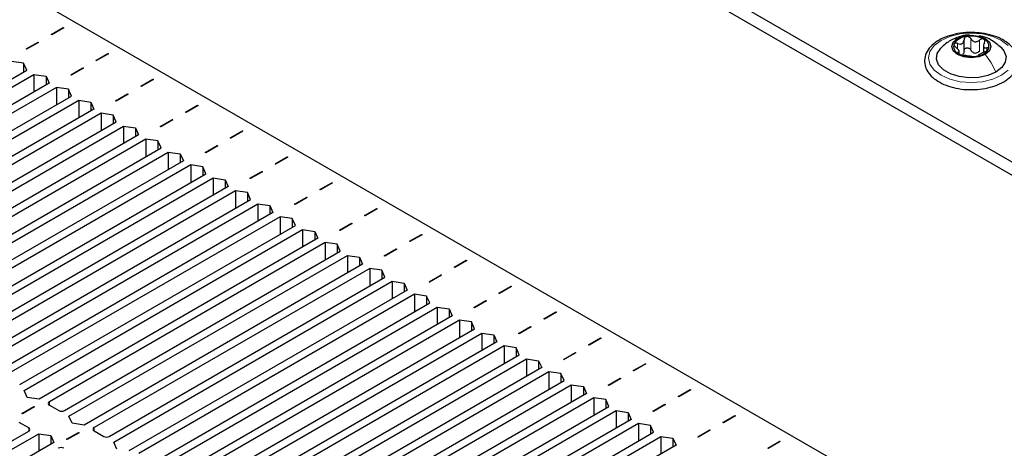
# Paper-space layout 'Blatt2' of a CAD drawing. Header units: millimetres. Extents: x 5 to 418, y 2 to 292.
# Tile 92 of 100: x 287 to 308, y 228 to 237. Entities that reach past the tile are written whole.
import ezdxf

# ---------------------------------------------------------------- set-up
doc = ezdxf.new("R2010")
doc.units = ezdxf.units.MM

psp = doc.layouts.new('Blatt2')

# ---------------------------------------------------------------- linework, layer by layer
at = {"color": 7, "linetype": 'Continuous', "lineweight": 25}
for p, q in [((261.083, 260.833), (326.844, 222.87)), ((261.319, 260.969), (327.079, 223.006)), ((322.601, 217.154), (265.325, 250.219)), ((288.062, 236.539), (288.315, 236.685)), ((288.074, 236.532), (288.062, 236.539)), ((288.327, 236.678), (288.074, 236.532)), ((288.315, 236.685), (288.327, 236.678)), ((288.315, 236.671), (288.315, 236.685)), ((287.532, 236.233), (287.785, 236.379)), ((287.797, 236.372), (287.543, 236.226)), ((287.785, 236.379), (287.797, 236.372)), ((287.785, 236.365), (287.785, 236.379)), ((307.281, 236.163), (307.281, 236.426)), ((307.69, 236.323), (307.69, 236.16)), ((287.543, 236.226), (287.532, 236.233)), ((289.005, 235.994), (289.258, 236.141)), ((289.27, 236.134), (289.017, 235.988)), ((289.258, 236.141), (289.27, 236.134)), ((289.258, 236.141), (289.258, 236.127)), ((307.177, 236.135), (307.177, 236.203)), ((287.481, 235.932), (287.228, 235.969)), ((287.546, 235.785), (287.481, 235.932)), ((287.481, 235.932), (287.481, 235.748)), ((289.017, 235.988), (289.005, 235.994)), ((281.742, 232.435), (287.546, 235.785)), ((288.474, 235.688), (288.728, 235.835)), ((288.74, 235.828), (288.486, 235.682)), ((288.728, 235.835), (288.74, 235.828)), ((288.728, 235.835), (288.728, 235.821)), ((281.836, 232.312), (287.7, 235.697)), ((288.018, 235.513), (282.155, 232.128)), ((287.7, 235.697), (287.953, 235.659)), ((287.7, 235.697), (287.7, 235.329)), ((287.953, 235.659), (288.018, 235.513)), ((287.953, 235.659), (287.953, 235.476)), ((288.486, 235.682), (288.474, 235.688)), ((289.948, 235.45), (290.201, 235.596)), ((290.213, 235.59), (289.959, 235.443)), ((290.201, 235.596), (290.213, 235.59)), ((290.201, 235.583), (290.201, 235.596)), ((288.171, 235.425), (282.367, 232.074)), ((288.424, 235.387), (288.171, 235.425)), ((288.171, 235.425), (288.171, 235.057)), ((288.489, 235.241), (288.424, 235.387)), ((288.424, 235.387), (288.424, 235.204)), ((289.417, 235.144), (289.671, 235.29)), ((289.671, 235.29), (289.682, 235.284)), ((289.671, 235.277), (289.671, 235.29)), ((289.959, 235.443), (289.948, 235.45)), ((282.685, 231.89), (288.489, 235.241)), ((282.779, 231.768), (288.642, 235.153)), ((288.642, 235.153), (288.896, 235.115)), ((288.642, 235.153), (288.642, 234.785)), ((288.896, 235.115), (288.961, 234.969)), ((288.896, 235.115), (288.896, 234.931)), ((289.429, 235.137), (289.417, 235.144)), ((289.682, 235.284), (289.429, 235.137)), ((288.961, 234.969), (283.097, 231.584)), ((289.114, 234.88), (283.31, 231.53)), ((289.367, 234.843), (289.114, 234.88)), ((289.114, 234.88), (289.114, 234.513)), ((290.89, 234.906), (291.144, 235.052)), ((290.902, 234.899), (290.89, 234.906)), ((291.156, 235.045), (290.902, 234.899)), ((291.144, 235.052), (291.156, 235.045)), ((291.144, 235.039), (291.144, 235.052)), ((283.628, 231.346), (289.432, 234.697)), ((289.432, 234.697), (289.367, 234.843)), ((289.367, 234.843), (289.367, 234.659)), ((290.36, 234.6), (290.613, 234.746)), ((290.625, 234.739), (290.372, 234.593)), ((290.613, 234.746), (290.625, 234.739)), ((290.613, 234.732), (290.613, 234.746)), ((283.722, 231.224), (289.585, 234.608)), ((289.585, 234.608), (289.839, 234.571)), ((289.585, 234.608), (289.585, 234.241)), ((289.839, 234.571), (289.903, 234.425)), ((289.839, 234.571), (289.839, 234.387)), ((290.372, 234.593), (290.36, 234.6)), ((291.833, 234.362), (292.087, 234.508)), ((292.098, 234.501), (291.845, 234.355)), ((292.087, 234.508), (292.098, 234.501)), ((292.087, 234.494), (292.087, 234.508)), ((289.903, 234.425), (284.04, 231.04)), ((290.057, 234.336), (284.252, 230.985)), ((290.31, 234.299), (290.057, 234.336)), ((290.057, 234.336), (290.057, 233.969)), ((290.375, 234.152), (290.31, 234.299)), ((290.31, 234.299), (290.31, 234.115)), ((291.845, 234.355), (291.833, 234.362)), ((284.571, 230.802), (290.375, 234.152)), ((284.665, 230.679), (290.528, 234.064)), ((290.528, 234.064), (290.781, 234.027)), ((290.528, 234.064), (290.528, 233.697)), ((291.303, 234.056), (291.556, 234.202)), ((291.315, 234.049), (291.303, 234.056)), ((291.568, 234.195), (291.315, 234.049)), ((291.556, 234.202), (291.568, 234.195)), ((291.556, 234.188), (291.556, 234.202)), ((290.846, 233.88), (284.983, 230.496)), ((290.781, 234.027), (290.846, 233.88)), ((290.781, 234.027), (290.781, 233.843)), ((292.776, 233.817), (293.029, 233.964)), ((293.041, 233.957), (292.788, 233.811)), ((293.029, 233.964), (293.041, 233.957)), ((293.029, 233.964), (293.029, 233.95)), ((290.999, 233.792), (285.195, 230.441)), ((291.253, 233.754), (290.999, 233.792)), ((290.999, 233.792), (290.999, 233.425)), ((291.318, 233.608), (291.253, 233.754)), ((291.253, 233.754), (291.253, 233.571)), ((292.246, 233.511), (292.499, 233.658)), ((292.511, 233.651), (292.257, 233.504)), ((292.499, 233.658), (292.511, 233.651)), ((292.499, 233.658), (292.499, 233.644)), ((292.788, 233.811), (292.776, 233.817)), ((285.513, 230.258), (291.318, 233.608)), ((285.608, 230.135), (291.471, 233.52)), ((291.471, 233.52), (291.724, 233.482)), ((291.471, 233.52), (291.471, 233.152)), ((291.724, 233.482), (291.789, 233.336)), ((291.724, 233.482), (291.724, 233.299)), ((292.257, 233.504), (292.246, 233.511)), ((291.789, 233.336), (285.926, 229.951)), ((291.942, 233.248), (286.138, 229.897)), ((292.196, 233.21), (291.942, 233.248)), ((291.942, 233.248), (291.942, 232.88)), ((293.719, 233.273), (293.972, 233.419)), ((293.731, 233.266), (293.719, 233.273)), ((293.984, 233.413), (293.731, 233.266)), ((293.972, 233.419), (293.984, 233.413)), ((293.972, 233.406), (293.972, 233.419)), ((286.456, 229.713), (292.26, 233.064)), ((292.26, 233.064), (292.196, 233.21)), ((292.196, 233.21), (292.196, 233.027)), ((293.188, 232.967), (293.442, 233.113)), ((293.454, 233.106), (293.2, 232.96)), ((293.442, 233.113), (293.454, 233.106)), ((293.442, 233.1), (293.442, 233.113)), ((286.55, 229.591), (292.414, 232.975)), ((292.414, 232.975), (292.667, 232.938)), ((292.414, 232.975), (292.414, 232.608)), ((292.667, 232.938), (292.732, 232.792)), ((292.667, 232.938), (292.667, 232.754)), ((293.2, 232.96), (293.188, 232.967)), ((294.662, 232.729), (294.915, 232.875)), ((294.927, 232.868), (294.673, 232.722)), ((294.915, 232.875), (294.927, 232.868)), ((294.915, 232.875), (294.915, 232.862)), ((292.732, 232.792), (286.869, 229.407)), ((292.885, 232.703), (287.081, 229.353)), ((293.138, 232.666), (292.885, 232.703)), ((292.885, 232.703), (292.885, 232.336)), ((293.203, 232.52), (293.138, 232.666)), ((293.138, 232.666), (293.138, 232.482)), ((294.673, 232.722), (294.662, 232.729)), ((287.399, 229.169), (293.203, 232.52)), ((287.493, 229.047), (293.356, 232.431)), ((293.356, 232.431), (293.61, 232.394)), ((293.356, 232.431), (293.356, 232.064)), ((293.61, 232.394), (293.675, 232.248)), ((293.61, 232.394), (293.61, 232.21)), ((294.131, 232.423), (294.385, 232.569)), ((294.143, 232.416), (294.131, 232.423)), ((294.396, 232.562), (294.143, 232.416)), ((294.385, 232.569), (294.396, 232.562)), ((294.385, 232.569), (294.385, 232.555)), ((293.675, 232.248), (287.811, 228.863)), ((295.604, 232.185), (295.858, 232.331)), ((295.616, 232.178), (295.604, 232.185)), ((295.87, 232.324), (295.616, 232.178)), ((295.858, 232.331), (295.87, 232.324)), ((295.858, 232.317), (295.858, 232.331)), ((293.828, 232.159), (288.024, 228.808)), ((288.342, 228.625), (294.146, 231.975)), ((294.081, 232.122), (293.828, 232.159)), ((293.828, 232.159), (293.828, 231.792)), ((294.146, 231.975), (294.081, 232.122)), ((294.081, 232.122), (294.081, 231.938)), ((295.074, 231.878), (295.327, 232.025)), ((295.339, 232.018), (295.086, 231.872)), ((295.327, 232.025), (295.339, 232.018)), ((295.327, 232.011), (295.327, 232.025)), ((288.436, 228.502), (294.299, 231.887)), ((294.299, 231.887), (294.553, 231.85)), ((294.299, 231.887), (294.299, 231.52)), ((294.553, 231.85), (294.617, 231.703)), ((294.553, 231.85), (294.553, 231.666)), ((295.086, 231.872), (295.074, 231.878)), ((296.547, 231.64), (296.801, 231.787)), ((296.812, 231.78), (296.559, 231.634)), ((296.801, 231.787), (296.812, 231.78)), ((296.801, 231.787), (296.801, 231.773)), ((294.617, 231.703), (288.754, 228.319)), ((294.771, 231.615), (288.966, 228.264)), ((295.024, 231.577), (294.771, 231.615)), ((294.771, 231.615), (294.771, 231.247)), ((295.089, 231.431), (295.024, 231.577)), ((295.024, 231.577), (295.024, 231.394)), ((296.559, 231.634), (296.547, 231.64)), ((289.285, 228.08), (295.089, 231.431)), ((296.017, 231.334), (296.27, 231.48)), ((296.282, 231.474), (296.029, 231.327)), ((296.27, 231.48), (296.282, 231.474)), ((296.27, 231.48), (296.27, 231.467)), ((289.379, 227.958), (295.242, 231.343)), ((295.56, 231.159), (289.697, 227.774)), ((295.242, 231.343), (295.495, 231.305)), ((295.242, 231.343), (295.242, 230.975)), ((295.495, 231.305), (295.56, 231.159)), ((295.495, 231.305), (295.495, 231.122)), ((296.029, 231.327), (296.017, 231.334)), ((297.49, 231.096), (297.743, 231.242)), ((297.755, 231.236), (297.502, 231.089)), ((297.743, 231.242), (297.755, 231.236)), ((297.743, 231.229), (297.743, 231.242)), ((295.713, 231.071), (289.909, 227.72)), ((295.967, 231.033), (295.713, 231.071)), ((295.713, 231.071), (295.713, 230.703)), ((296.032, 230.887), (295.967, 231.033)), ((295.967, 231.033), (295.967, 230.849)), ((296.96, 230.79), (297.213, 230.936)), ((297.213, 230.936), (297.225, 230.929)), ((297.213, 230.923), (297.213, 230.936)), ((297.502, 231.089), (297.49, 231.096)), ((290.227, 227.536), (296.032, 230.887)), ((290.322, 227.414), (296.185, 230.798)), ((296.185, 230.798), (296.438, 230.761)), ((296.185, 230.798), (296.185, 230.431)), ((296.438, 230.761), (296.503, 230.615)), ((296.438, 230.761), (296.438, 230.577)), ((296.971, 230.783), (296.96, 230.79)), ((297.225, 230.929), (296.971, 230.783)), ((296.503, 230.615), (290.64, 227.23)), ((296.656, 230.526), (290.852, 227.176)), ((296.91, 230.489), (296.656, 230.526)), ((296.656, 230.526), (296.656, 230.159)), ((298.433, 230.552), (298.686, 230.698)), ((298.445, 230.545), (298.433, 230.552)), ((298.698, 230.691), (298.445, 230.545)), ((298.686, 230.698), (298.698, 230.691)), ((298.686, 230.684), (298.686, 230.698)), ((291.17, 226.992), (296.974, 230.343)), ((296.974, 230.343), (296.91, 230.489)), ((296.91, 230.489), (296.91, 230.305)), ((297.902, 230.246), (298.156, 230.392)), ((298.168, 230.385), (297.914, 230.239)), ((298.156, 230.392), (298.168, 230.385)), ((298.156, 230.378), (298.156, 230.392)), ((291.265, 226.869), (297.128, 230.254)), ((297.128, 230.254), (297.381, 230.217)), ((297.128, 230.254), (297.128, 229.887)), ((297.381, 230.217), (297.446, 230.07)), ((297.381, 230.217), (297.381, 230.033)), ((297.914, 230.239), (297.902, 230.246)), ((299.376, 230.008), (299.629, 230.154)), ((299.641, 230.147), (299.387, 230.001)), ((299.629, 230.154), (299.641, 230.147)), ((299.629, 230.14), (299.629, 230.154)), ((297.446, 230.07), (291.583, 226.686)), ((297.599, 229.982), (291.795, 226.631)), ((297.852, 229.945), (297.599, 229.982)), ((297.599, 229.982), (297.599, 229.615)), ((297.917, 229.798), (297.852, 229.945)), ((297.852, 229.945), (297.852, 229.761)), ((299.387, 230.001), (299.376, 230.008)), ((292.113, 226.448), (297.917, 229.798)), ((292.207, 226.325), (298.07, 229.71)), ((298.07, 229.71), (298.324, 229.672)), ((298.07, 229.71), (298.07, 229.342)), ((298.845, 229.701), (299.099, 229.848)), ((298.857, 229.695), (298.845, 229.701)), ((299.11, 229.841), (298.857, 229.695)), ((299.099, 229.848), (299.11, 229.841)), ((299.099, 229.834), (299.099, 229.848)), ((298.389, 229.526), (292.526, 226.141)), ((298.324, 229.672), (298.389, 229.526)), ((298.324, 229.672), (298.324, 229.489)), ((300.318, 229.463), (300.572, 229.61)), ((300.584, 229.603), (300.33, 229.456)), ((300.572, 229.61), (300.584, 229.603)), ((300.572, 229.61), (300.572, 229.596)), ((298.542, 229.438), (292.738, 226.087)), ((298.795, 229.4), (298.542, 229.438)), ((298.542, 229.438), (298.542, 229.07)), ((298.86, 229.254), (298.795, 229.4)), ((298.795, 229.4), (298.795, 229.217)), ((299.788, 229.157), (300.041, 229.303)), ((300.053, 229.297), (299.8, 229.15)), ((300.041, 229.303), (300.053, 229.297)), ((300.041, 229.303), (300.041, 229.29)), ((300.33, 229.456), (300.318, 229.463)), ((293.056, 225.903), (298.86, 229.254)), ((293.15, 225.781), (299.013, 229.166)), ((299.013, 229.166), (299.267, 229.128)), ((299.013, 229.166), (299.013, 228.798)), ((299.267, 229.128), (299.331, 228.982)), ((299.267, 229.128), (299.267, 228.944)), ((299.8, 229.15), (299.788, 229.157)), ((287.558, 228.9), (287.493, 229.047)), ((287.811, 228.863), (287.558, 228.9)), ((299.331, 228.982), (293.468, 225.597)), ((299.485, 228.893), (293.68, 225.543)), ((299.738, 228.856), (299.485, 228.893)), ((299.485, 228.893), (299.485, 228.526)), ((301.261, 228.919), (301.515, 229.065)), ((301.273, 228.912), (301.261, 228.919)), ((301.526, 229.058), (301.273, 228.912)), ((301.515, 229.065), (301.526, 229.058)), ((301.515, 229.052), (301.515, 229.065)), ((287.443, 228.562), (287.697, 228.708)), ((287.708, 228.701), (287.455, 228.555)), ((287.697, 228.708), (287.708, 228.701)), ((287.697, 228.708), (287.697, 228.694)), ((288.024, 228.74), (288.224, 228.625)), ((293.999, 225.359), (299.803, 228.71)), ((299.803, 228.71), (299.738, 228.856)), ((299.738, 228.856), (299.738, 228.672)), ((300.731, 228.613), (300.984, 228.759)), ((300.996, 228.752), (300.743, 228.606)), ((300.984, 228.759), (300.996, 228.752)), ((300.984, 228.745), (300.984, 228.759)), ((287.455, 228.555), (287.443, 228.562)), ((288.501, 228.356), (288.436, 228.502)), ((294.093, 225.237), (299.956, 228.621)), ((299.956, 228.621), (300.209, 228.584)), ((299.956, 228.621), (299.956, 228.254)), ((300.209, 228.584), (300.274, 228.438)), ((300.209, 228.584), (300.209, 228.4)), ((300.743, 228.606), (300.731, 228.613)), ((302.204, 228.375), (302.457, 228.521)), ((302.469, 228.514), (302.216, 228.368)), ((302.457, 228.521), (302.469, 228.514)), ((302.457, 228.521), (302.457, 228.507)), ((287.588, 228.257), (287.387, 228.373)), ((288.754, 228.319), (288.501, 228.356)), ((300.274, 228.438), (294.411, 225.053)), ((300.427, 228.349), (294.623, 224.999)), ((300.681, 228.312), (300.427, 228.349)), ((300.427, 228.349), (300.427, 227.982)), ((300.746, 228.165), (300.681, 228.312)), ((300.681, 228.312), (300.681, 228.128)), ((302.216, 228.368), (302.204, 228.375)), ((281.842, 224.873), (287.588, 228.189)), ((281.913, 224.737), (287.8, 228.135)), ((287.8, 228.135), (288.053, 228.097)), ((287.8, 228.135), (287.8, 227.767)), ((288.053, 228.097), (288.118, 227.951)), ((288.053, 228.097), (288.053, 227.914)), ((288.386, 228.018), (288.639, 228.164)), ((288.651, 228.157), (288.398, 228.011)), ((288.639, 228.164), (288.651, 228.157)), ((288.639, 228.15), (288.639, 228.164)), ((288.966, 228.196), (289.167, 228.08)), ((294.941, 224.815), (300.746, 228.165)), ((295.036, 224.692), (300.899, 228.077)), ((300.899, 228.077), (301.152, 228.04)), ((300.899, 228.077), (300.899, 227.71)), ((301.152, 228.04), (301.217, 227.893)), ((301.152, 228.04), (301.152, 227.856)), ((301.674, 228.069), (301.927, 228.215)), ((301.686, 228.062), (301.674, 228.069)), ((301.939, 228.208), (301.686, 228.062)), ((301.927, 228.215), (301.939, 228.208)), ((301.927, 228.215), (301.927, 228.201)), ((288.118, 227.951), (282.231, 224.553)), ((288.398, 228.011), (288.386, 228.018)), ((289.444, 227.812), (289.379, 227.958)), ((301.217, 227.893), (295.354, 224.509)), ((303.147, 227.83), (303.4, 227.977)), ((303.159, 227.824), (303.147, 227.83)), ((303.412, 227.97), (303.159, 227.824)), ((303.4, 227.977), (303.412, 227.97)), ((303.4, 227.963), (303.4, 227.977))]:
    psp.add_line(p, q, dxfattribs=at)
at = {"color": 7, "linetype": 'Continuous', "lineweight": 18}
for p, q in [((307.146, 236.233), (307.146, 236.35)), ((307.422, 236.212), (307.422, 236.45)), ((307.606, 236.183), (307.606, 236.421)), ((307.158, 236.14), (307.158, 236.162)), ((307.759, 236.194), (307.759, 236.255)), ((288.024, 228.808), (288.024, 228.74)), ((287.588, 228.257), (287.588, 228.189)), ((288.966, 228.264), (288.966, 228.196))]:
    psp.add_line(p, q, dxfattribs=at)
at = {"color": 7, "linetype": 'Continuous', "lineweight": 18, "flags": 128}
for points in [[(308.07, 235.68), (307.884, 235.597), (307.667, 235.545), (307.434, 235.528), (307.201, 235.545), (306.984, 235.597), (306.797, 235.68), (306.654, 235.788), (306.564, 235.913), (306.534, 236.047), (306.564, 236.182), (306.654, 236.307), (306.797, 236.415), (306.984, 236.497), (307.201, 236.549), (307.434, 236.567), (307.667, 236.549), (307.884, 236.497), (308.07, 236.415), (308.213, 236.307)], [(308.213, 235.788), (308.07, 235.68)]]:
    psp.add_lwpolyline(points, dxfattribs=at)
at = {"color": 7, "linetype": 'Continuous', "lineweight": 25, "flags": 128}
for points in [[(307.725, 236.117), (307.592, 236.065), (307.434, 236.047), (307.276, 236.065), (307.142, 236.117), (307.053, 236.194), (307.021, 236.285), (307.053, 236.377), (307.142, 236.454)], [(307.142, 236.454), (307.276, 236.505), (307.434, 236.524), (307.592, 236.505), (307.725, 236.454), (307.815, 236.377), (307.846, 236.285), (307.815, 236.194), (307.725, 236.117)], [(307.952, 235.748), (307.785, 235.676), (307.59, 235.634), (307.381, 235.625), (307.177, 235.651), (306.994, 235.708), (306.847, 235.794), (306.747, 235.899), (306.702, 236.017), (306.717, 236.137), (306.79, 236.25), (306.795, 236.255)], [(308.064, 236.264), (308.121, 236.195), (308.165, 236.077), (308.15, 235.957), (308.077, 235.844), (307.952, 235.748)]]:
    psp.add_lwpolyline(points, dxfattribs=at)
at = {"color": 7, "linetype": 'Continuous', "lineweight": 25}
for centre, radius, start, end in [((307.227, 236.287), 0.165, 160.539, 249.2579), ((307.357, 236.153), 0.342, 93.4335, 146.5611), ((307.434, 235.927), 0.576, 62.6428, 99.7711), ((307.64, 236.284), 0.165, 340.539, 69.2579), ((307.433, 236.644), 0.576, 242.6428, 279.7711), ((307.536, 236.358), 0.211, 254.2708, 268.1431), ((307.51, 236.418), 0.342, 273.4335, 326.5611), ((288.037, 228.774), 0.0364, 110.7834, 249.2166), ((288.283, 228.738), 0.128, 242.6097, 297.3903), ((287.575, 228.223), 0.0364, 290.7834, 69.2166), ((288.979, 228.23), 0.0364, 110.7834, 249.2166), ((289.226, 228.194), 0.128, 242.6097, 297.3903), ((288.271, 227.715), 0.128, 62.6097, 117.3903)]:
    psp.add_arc(centre, radius, start, end, dxfattribs=at)
for points, knots in [([(307.509, 236.577), (307.464, 236.579), (307.344, 236.586), (307.149, 236.562), (306.938, 236.508), (306.752, 236.424), (306.601, 236.315), (306.496, 236.183), (306.445, 236.036), (306.452, 235.888), (306.512, 235.751), (306.617, 235.63), (306.765, 235.527), (306.95, 235.446), (307.162, 235.396), (307.323, 235.373), (307.409, 235.378), (307.418, 235.378)], [0, 0, 0, 0, 0.043178, 0.116961, 0.19094, 0.26533, 0.340301, 0.415461, 0.48884, 0.558844, 0.627333, 0.696902, 0.76915, 0.842962, 0.916921, 0.990714, 1, 1, 1, 1]), ([(308.112, 236.419), (308.081, 236.435), (307.994, 236.482), (307.824, 236.538), (307.648, 236.574), (307.54, 236.576), (307.509, 236.577)], [0, 0, 0, 0, 0.180167, 0.52014, 0.85956, 1, 1, 1, 1]), ([(306.995, 236.411), (306.961, 236.389), (306.888, 236.344), (306.826, 236.285), (306.793, 236.253)], [0, 0, 0, 0, 0.473586, 1, 1, 1, 1]), ([(307.411, 236.52), (307.394, 236.522), (307.317, 236.532), (307.171, 236.494), (307.055, 236.439), (306.993, 236.41)], [0, 0, 0, 0, 0.114409, 0.534763, 1, 1, 1, 1]), ([(307.071, 236.341), (307.07, 236.336), (307.067, 236.325), (307.075, 236.306), (307.088, 236.286), (307.102, 236.275), (307.108, 236.269)], [0, 0, 0, 0, 0.249857, 0.499466, 0.749011, 1, 1, 1, 1]), ([(307.146, 236.35), (307.138, 236.353), (307.122, 236.359), (307.1, 236.36), (307.081, 236.355), (307.075, 236.346), (307.071, 236.341)], [0, 0, 0, 0, 0.249807, 0.500055, 0.750309, 1, 1, 1, 1]), ([(307.146, 236.35), (307.163, 236.344), (307.189, 236.335), (307.221, 236.337), (307.243, 236.345), (307.261, 236.36), (307.278, 236.387), (307.28, 236.412), (307.281, 236.428)], [0, 0, 0, 0, 0.249168, 0.374303, 0.498903, 0.623987, 0.749746, 1, 1, 1, 1]), ([(307.337, 236.495), (307.328, 236.492), (307.312, 236.488), (307.294, 236.472), (307.283, 236.451), (307.282, 236.436), (307.281, 236.428)], [0, 0, 0, 0, 0.250033, 0.4996315, 0.7492277, 1, 1, 1, 1]), ([(307.422, 236.45), (307.418, 236.457), (307.409, 236.471), (307.388, 236.486), (307.363, 236.496), (307.345, 236.495), (307.337, 236.495)], [0, 0, 0, 0, 0.249815, 0.499908, 0.75012, 1, 1, 1, 1]), ([(307.418, 235.378), (307.485, 235.379), (307.627, 235.381), (307.837, 235.423), (308.036, 235.493), (308.204, 235.592), (308.331, 235.714), (308.407, 235.856), (308.425, 236.005), (308.388, 236.148), (308.303, 236.276), (308.203, 236.364), (308.131, 236.407), (308.112, 236.419)], [0, 0, 0, 0, 0.0866794, 0.1860201, 0.2857737, 0.3862316, 0.4874251, 0.5875941, 0.6837558, 0.7762888, 0.8686662, 0.9642393, 1, 1, 1, 1]), ([(307.422, 236.45), (307.432, 236.435), (307.446, 236.413), (307.477, 236.394), (307.503, 236.385), (307.531, 236.385), (307.568, 236.394), (307.591, 236.41), (307.606, 236.421)], [0, 0, 0, 0, 0.249199, 0.374336, 0.49893, 0.624007, 0.749759, 1, 1, 1, 1]), ([(308.069, 236.259), (307.999, 236.317), (307.879, 236.417), (307.713, 236.495), (307.625, 236.501), (307.603, 236.502)], [0, 0, 0, 0, 0.5074664, 0.8774431, 1, 1, 1, 1]), ([(307.699, 236.439), (307.692, 236.441), (307.678, 236.447), (307.653, 236.446), (307.628, 236.437), (307.614, 236.427), (307.606, 236.421)], [0, 0, 0, 0, 0.249991, 0.499611, 0.749127, 1, 1, 1, 1]), ([(307.71, 236.362), (307.702, 236.346), (307.691, 236.323), (307.689, 236.294), (307.694, 236.276), (307.704, 236.263), (307.724, 236.252), (307.745, 236.254), (307.759, 236.255)], [0, 0, 0, 0, 0.249201, 0.374338, 0.498932, 0.624008, 0.74976, 1, 1, 1, 1]), ([(307.71, 236.362), (307.713, 236.369), (307.72, 236.384), (307.722, 236.406), (307.716, 236.426), (307.704, 236.434), (307.699, 236.439)], [0, 0, 0, 0, 0.249852, 0.499902, 0.750115, 1, 1, 1, 1]), ([(307.158, 236.162), (307.165, 236.165), (307.176, 236.168), (307.178, 236.181), (307.174, 236.195), (307.164, 236.212), (307.144, 236.238), (307.122, 236.257), (307.108, 236.269)], [0, 0, 0, 0, 0.249201, 0.374338, 0.498932, 0.624008, 0.74976, 1, 1, 1, 1]), ([(307.158, 236.162), (307.154, 236.162), (307.147, 236.16), (307.146, 236.153), (307.152, 236.143), (307.163, 236.136), (307.169, 236.132)], [0, 0, 0, 0, 0.249852, 0.499902, 0.750115, 1, 1, 1, 1]), ([(307.169, 236.132), (307.175, 236.129), (307.189, 236.122), (307.215, 236.113), (307.24, 236.106), (307.254, 236.104), (307.261, 236.103)], [0, 0, 0, 0, 0.249991, 0.499611, 0.749127, 1, 1, 1, 1]), ([(307.281, 236.19), (307.281, 236.177), (307.28, 236.151), (307.266, 236.132), (307.259, 236.122)], [0, 0, 0, 0, 0.50155, 1, 1, 1, 1]), ([(307.281, 236.19), (307.282, 236.198), (307.283, 236.213), (307.294, 236.234), (307.312, 236.249), (307.336, 236.258), (307.363, 236.257), (307.388, 236.248), (307.409, 236.233), (307.418, 236.219), (307.422, 236.212)], [0, 0, 0, 0, 0.125193, 0.249438, 0.374279, 0.499024, 0.623869, 0.749369, 0.87443, 1, 1, 1, 1]), ([(307.479, 236.156), (307.467, 236.163), (307.443, 236.177), (307.429, 236.2), (307.422, 236.212)], [0, 0, 0, 0, 0.498457, 1, 1, 1, 1]), ([(307.606, 236.183), (307.595, 236.174), (307.572, 236.157), (307.544, 236.151), (307.529, 236.148)], [0, 0, 0, 0, 0.501552, 1, 1, 1, 1]), ([(307.721, 236.174), (307.704, 236.167), (307.679, 236.155), (307.646, 236.138), (307.624, 236.126), (307.606, 236.115), (307.589, 236.104), (307.588, 236.099), (307.586, 236.096)], [0, 0, 0, 0, 0.249168, 0.374303, 0.498903, 0.623987, 0.749746, 1, 1, 1, 1]), ([(307.721, 236.174), (307.729, 236.178), (307.745, 236.184), (307.767, 236.198), (307.786, 236.214), (307.793, 236.224), (307.796, 236.229)], [0, 0, 0, 0, 0.249807, 0.500055, 0.750309, 1, 1, 1, 1]), ([(307.796, 236.229), (307.797, 236.234), (307.8, 236.243), (307.793, 236.253), (307.779, 236.257), (307.766, 236.256), (307.759, 236.255)], [0, 0, 0, 0, 0.249857, 0.499466, 0.749011, 1, 1, 1, 1]), ([(307.445, 236.074), (307.436, 236.076), (307.421, 236.078), (307.39, 236.081), (307.364, 236.085), (307.336, 236.09), (307.299, 236.097), (307.276, 236.1), (307.261, 236.103)], [0, 0, 0, 0, 0.249199, 0.374336, 0.49893, 0.624007, 0.749759, 1, 1, 1, 1]), ([(307.445, 236.074), (307.45, 236.074), (307.458, 236.072), (307.479, 236.072), (307.505, 236.073), (307.522, 236.075), (307.531, 236.076)], [0, 0, 0, 0, 0.249815, 0.499908, 0.75012, 1, 1, 1, 1]), ([(307.531, 236.076), (307.539, 236.078), (307.556, 236.081), (307.574, 236.087), (307.585, 236.092), (307.586, 236.095), (307.586, 236.096)], [0, 0, 0, 0, 0.250033, 0.499632, 0.749228, 1, 1, 1, 1])]:
    psp.add_open_spline(points, degree=3, knots=knots, dxfattribs=at)
at = {"color": 7, "linetype": 'Continuous', "lineweight": 18}
psp.add_open_spline([(306.997, 236.407), (307.003, 236.413), (307.043, 236.444), (307.097, 236.449), (307.142, 236.454)], degree=3, knots=[0, 0, 0, 0, 0.162643, 1, 1, 1, 1], dxfattribs=at)
psp.add_open_spline([(307.952, 235.748), (307.92, 235.814), (307.857, 235.945), (307.769, 236.06), (307.725, 236.117)], degree=3, dxfattribs=at)

doc.saveas('drawing.dxf')
